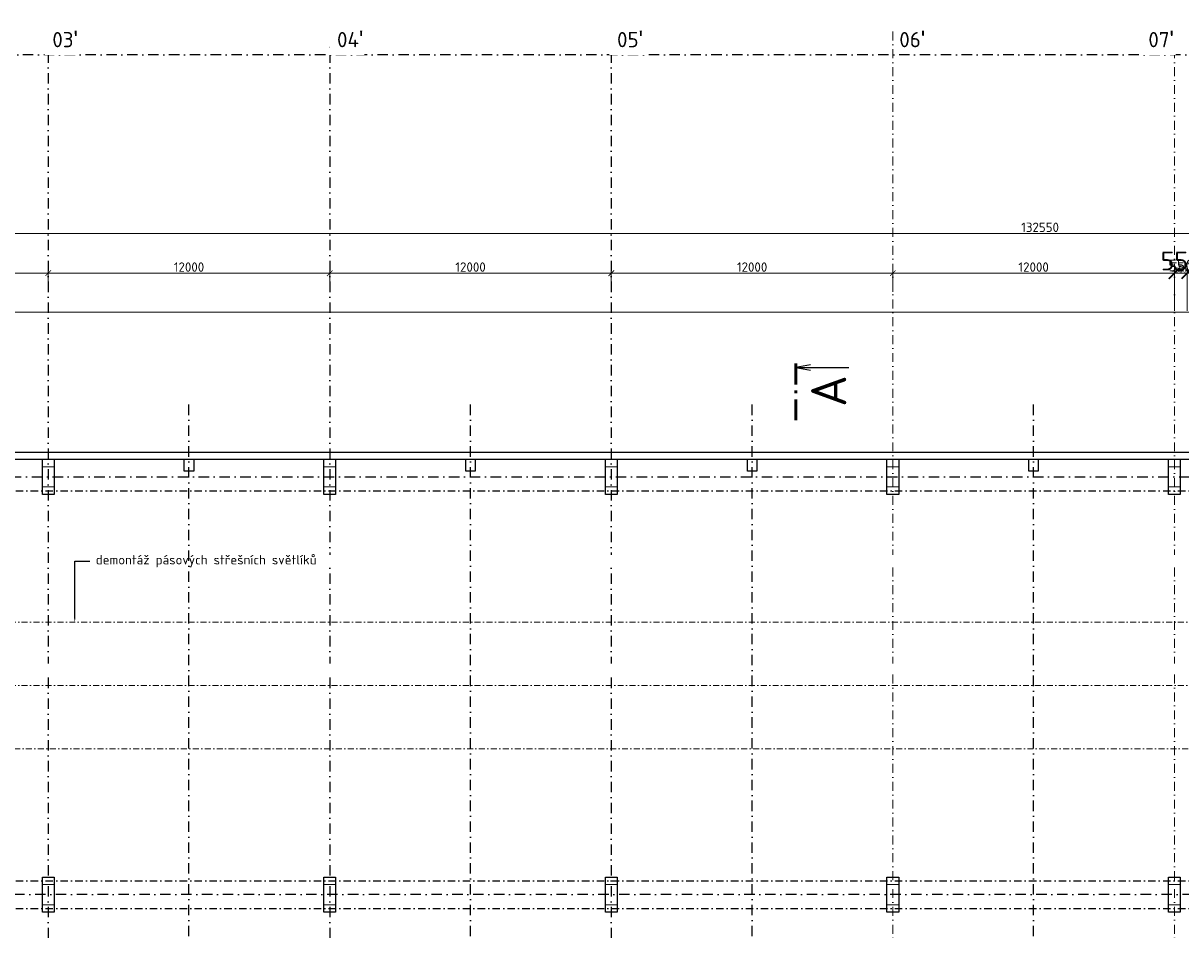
# Model space of a CAD drawing. Header units: millimetres. Extents: x -15830 to 4680139, y -28864 to 2281735.
# Tile 160 of 256: x 242860 to 292204, y 156161 to 194838. Entities that reach past the tile are written whole.
import ezdxf
from ezdxf import colors
from ezdxf.entities.mleader import LeaderData, LeaderLine
from ezdxf.enums import TextEntityAlignment as Align
from ezdxf.math import Vec2, Vec3

# ---------------------------------------------------------------- set-up
doc = ezdxf.new("R2010")
doc.units = ezdxf.units.MM
doc.linetypes.add('DASHDOT', pattern=[25.4, 12.7, -6.35, 0, -6.35])
doc.linetypes.add('ČERCHOVANÁ', pattern=[25.4, 12.7, -6.35, 0, -6.35])
for name, color, linetype in [('0 @ 1', 7, 'Continuous'), ('0 @ 10', 7, 'Continuous'), ('0 @ 100', 7, 'Continuous'), ('0 @ 200', 7, 'Continuous'), ('0 @ 250 (1)', 7, 'Continuous'), ('0 @ 250 (2)', 7, 'Continuous'), ('0 @ 400', 7, 'Continuous')]:
    doc.layers.add(name, color=color, linetype=linetype)
doc.styles.add('A99_kota', font='isocpeur.ttf', dxfattribs={"height": 2})
doc.styles.add('A99_popis', font='isocpeur.ttf')
doc.styles.add('ad_popis 100', font='isocpeur.ttf', dxfattribs={"height": 200})
doc.dimstyles.new('A99_kota_200 new', dxfattribs={"dimscale": 200, "dimtxt": 2, "dimasz": 1.2, "dimexe": 0.5, "dimexo": 1.5, "dimgap": 0.3, "dimtad": 1, "dimdec": 0, "dimzin": 3, "dimdsep": 46, "dimtxsty": 'A99_kota', "dimblk": 'ARCHTICK', "dimcen": 2.5, "dimazin": 2, "dimtfac": 0.75, "dimtdec": 0, "dimtmove": 2, "dimatfit": 0, "dimfxl": 0, "dimtolj": 1, "dimtzin": 0, "dimlwd": 5, "dimlwe": 5, "dimarcsym": 0})

# ---------------------------------------------------------------- blocks, each defined once
blk = doc.blocks.new('*U215')
at = {"color": 0, "linetype": 'ByBlock'}
blk.add_line((446.48, 0), (446.48, -11.25), dxfattribs=at)
at = {"color": 0, "linetype": 'ByBlock', "const_width": 0.63}
for points in [[(439.71, 0), (435.21, 0)], [(441.6, 0), (440.97, 0)], [(447.36, 0), (442.86, 0)]]:
    blk.add_lwpolyline(points, dxfattribs=at)
at = {"color": 0, "linetype": 'ByBlock'}
blk.add_lwpolyline([(447.03, -3.1), (446.48, 0), (445.93, -3.1)], dxfattribs=at)
at = {"color": 0, "linetype": 'ByBlock', "style": 'A99_popis'}
blk.add_attdef('OZNŘ_1K', (-9.63, -10.73), '', height=5, dxfattribs=at)
at = {"color": 0, "linetype": 'ByBlock', "style": 'A99_popis', "flags": 12}
blk.add_attdef('OZNŘ_2K', text='', height=5, dxfattribs=at).set_placement((444.84, -10.73), align=Align.RIGHT)
blk = doc.blocks.new('_ArchTick')
at = {"color": 0, "linetype": 'ByBlock', "const_width": 0.15}
blk.add_lwpolyline([(-0.5, -0.5), (0.5, 0.5)], dxfattribs=at)
blk = doc.blocks.new('*D398')
at = {"color": 0, "lineweight": 5, "transparency": 16777216}
for p, q in [((231929, 183373), (231929, 184273)), ((231929, 184173), (243929, 184173)), ((243929, 183373), (243929, 184273))]:
    blk.add_line(p, q, dxfattribs=at)
at = {"layer": 'Defpoints', "color": 0, "transparency": 16777216}
for p in [(243929, 184173), (231929, 178307), (243929, 178307)]:
    blk.add_point(p, dxfattribs=at)
at = {"color": 0, "lineweight": 5, "transparency": 16777216, "xscale": 240, "yscale": 240, "zscale": 240, "rotation": 180}
blk.add_blockref('_ArchTick', (231929, 184173), dxfattribs=at)
at = {"color": 0, "lineweight": 5, "transparency": 16777216, "xscale": 240, "yscale": 240, "zscale": 240}
blk.add_blockref('_ArchTick', (243929, 184173), dxfattribs=at)
at = {"color": 0, "transparency": 16777216, "insert": (237929, 184433), "char_height": 400, "attachment_point": 5, "style": 'A99_kota'}
blk.add_mtext('\\A1;12000', dxfattribs=at)
blk = doc.blocks.new('*D399')
at = {"color": 0, "lineweight": 5, "transparency": 16777216}
for p, q in [((243929, 183373), (243929, 184273)), ((243929, 184173), (255929, 184173)), ((255929, 183373), (255929, 184273))]:
    blk.add_line(p, q, dxfattribs=at)
at = {"layer": 'Defpoints', "color": 0, "transparency": 16777216}
for p in [(255929, 184173), (243929, 178307), (255929, 178307)]:
    blk.add_point(p, dxfattribs=at)
at = {"color": 0, "lineweight": 5, "transparency": 16777216, "xscale": 240, "yscale": 240, "zscale": 240, "rotation": 180}
blk.add_blockref('_ArchTick', (243929, 184173), dxfattribs=at)
at = {"color": 0, "lineweight": 5, "transparency": 16777216, "xscale": 240, "yscale": 240, "zscale": 240}
blk.add_blockref('_ArchTick', (255929, 184173), dxfattribs=at)
at = {"color": 0, "transparency": 16777216, "insert": (249929, 184433), "char_height": 400, "attachment_point": 5, "style": 'A99_kota'}
blk.add_mtext('\\A1;12000', dxfattribs=at)
blk = doc.blocks.new('*D400')
at = {"color": 0, "lineweight": 5, "transparency": 16777216}
for p, q in [((255929, 183373), (255929, 184273)), ((255929, 184173), (267929, 184173)), ((267929, 183373), (267929, 184273))]:
    blk.add_line(p, q, dxfattribs=at)
at = {"layer": 'Defpoints', "color": 0, "transparency": 16777216}
for p in [(267929, 184173), (255929, 178307), (267929, 178307)]:
    blk.add_point(p, dxfattribs=at)
at = {"color": 0, "lineweight": 5, "transparency": 16777216, "xscale": 240, "yscale": 240, "zscale": 240, "rotation": 180}
blk.add_blockref('_ArchTick', (255929, 184173), dxfattribs=at)
at = {"color": 0, "lineweight": 5, "transparency": 16777216, "xscale": 240, "yscale": 240, "zscale": 240}
blk.add_blockref('_ArchTick', (267929, 184173), dxfattribs=at)
at = {"color": 0, "transparency": 16777216, "insert": (261929, 184433), "char_height": 400, "attachment_point": 5, "style": 'A99_kota'}
blk.add_mtext('\\A1;12000', dxfattribs=at)
blk = doc.blocks.new('*D401')
at = {"color": 0, "lineweight": 5, "transparency": 16777216}
for p, q in [((267929, 183373), (267929, 184273)), ((267929, 184173), (279929, 184173)), ((279929, 183373), (279929, 184273))]:
    blk.add_line(p, q, dxfattribs=at)
at = {"layer": 'Defpoints', "color": 0, "transparency": 16777216}
for p in [(279929, 184173), (267929, 178307), (279929, 178307)]:
    blk.add_point(p, dxfattribs=at)
at = {"color": 0, "lineweight": 5, "transparency": 16777216, "xscale": 240, "yscale": 240, "zscale": 240, "rotation": 180}
blk.add_blockref('_ArchTick', (267929, 184173), dxfattribs=at)
at = {"color": 0, "lineweight": 5, "transparency": 16777216, "xscale": 240, "yscale": 240, "zscale": 240}
blk.add_blockref('_ArchTick', (279929, 184173), dxfattribs=at)
at = {"color": 0, "transparency": 16777216, "insert": (273929, 184433), "char_height": 400, "attachment_point": 5, "style": 'A99_kota'}
blk.add_mtext('\\A1;12000', dxfattribs=at)
blk = doc.blocks.new('*D402')
at = {"color": 0, "lineweight": 5, "transparency": 16777216}
for p, q in [((279929, 183373), (279929, 184273)), ((279929, 184173), (291929, 184173)), ((291929, 183373), (291929, 184273))]:
    blk.add_line(p, q, dxfattribs=at)
at = {"layer": 'Defpoints', "color": 0, "transparency": 16777216}
for p in [(291929, 184173), (279929, 178307), (291929, 178307)]:
    blk.add_point(p, dxfattribs=at)
at = {"color": 0, "lineweight": 5, "transparency": 16777216, "xscale": 240, "yscale": 240, "zscale": 240, "rotation": 180}
blk.add_blockref('_ArchTick', (279929, 184173), dxfattribs=at)
at = {"color": 0, "lineweight": 5, "transparency": 16777216, "xscale": 240, "yscale": 240, "zscale": 240}
blk.add_blockref('_ArchTick', (291929, 184173), dxfattribs=at)
at = {"color": 0, "transparency": 16777216, "insert": (285929, 184433), "char_height": 400, "attachment_point": 5, "style": 'A99_kota'}
blk.add_mtext('\\A1;12000', dxfattribs=at)
blk = doc.blocks.new('*D403')
at = {"color": 0, "lineweight": 5, "transparency": 16777216}
for p, q in [((291929, 183773), (291929, 184223)), ((291929, 184173), (292479, 184173)), ((292479, 183773), (292479, 184223))]:
    blk.add_line(p, q, dxfattribs=at)
at = {"layer": 'Defpoints', "color": 0, "transparency": 16777216}
for p in [(292479, 184173), (291929, 178307), (292479, 178307)]:
    blk.add_point(p, dxfattribs=at)
at = {"color": 0, "lineweight": 5, "transparency": 16777216, "xscale": 120, "yscale": 120, "zscale": 120, "rotation": 180}
blk.add_blockref('_ArchTick', (291929, 184173), dxfattribs=at)
at = {"color": 0, "lineweight": 5, "transparency": 16777216, "xscale": 120, "yscale": 120, "zscale": 120}
blk.add_blockref('_ArchTick', (292479, 184173), dxfattribs=at)
at = {"color": 0, "transparency": 16777216, "insert": (292204, 184303), "char_height": 200, "attachment_point": 5, "style": 'A99_kota'}
blk.add_mtext('\\A1;550', dxfattribs=at)
blk = doc.blocks.new('*D657')
at = {"color": 0, "lineweight": 5, "transparency": 16777216}
for p, q in [((291929, 184173), (291689, 184173)), ((291929, 183373), (291929, 184273)), ((291929, 184173), (292479, 184173)), ((292479, 183373), (292479, 184273)), ((292479, 184173), (292719, 184173))]:
    blk.add_line(p, q, dxfattribs=at)
at = {"layer": 'Defpoints', "color": 0, "transparency": 16777216}
for p in [(292479, 184173), (291929, 178307), (292479, 178307)]:
    blk.add_point(p, dxfattribs=at)
at = {"color": 0, "lineweight": 5, "transparency": 16777216, "xscale": 240, "yscale": 240, "zscale": 240}
blk.add_blockref('_ArchTick', (291929, 184173), dxfattribs=at)
at = {"color": 0, "lineweight": 5, "transparency": 16777216, "xscale": 240, "yscale": 240, "zscale": 240, "rotation": 180}
blk.add_blockref('_ArchTick', (292479, 184173), dxfattribs=at)
at = {"color": 0, "transparency": 16777216, "insert": (292204, 184433), "char_height": 400, "attachment_point": 5, "style": 'A99_kota'}
blk.add_mtext('\\A1;550', dxfattribs=at)
blk = doc.blocks.new('*D658')
at = {"color": 0, "lineweight": 5, "transparency": 16777216}
for p, q in [((291929, 184169), (291929, 184173)), ((291929, 184173), (292479, 184173)), ((292479, 184169), (292479, 184173))]:
    blk.add_line(p, q, dxfattribs=at)
at = {"layer": 'Defpoints', "color": 0, "transparency": 16777216}
for p in [(292479, 184173), (291929, 178307), (292479, 178307)]:
    blk.add_point(p, dxfattribs=at)
at = {"color": 0, "lineweight": 5, "transparency": 16777216, "xscale": 1.2, "yscale": 1.2, "zscale": 1.2, "rotation": 180}
blk.add_blockref('_ArchTick', (291929, 184173), dxfattribs=at)
at = {"color": 0, "lineweight": 5, "transparency": 16777216, "xscale": 1.2, "yscale": 1.2, "zscale": 1.2}
blk.add_blockref('_ArchTick', (292479, 184173), dxfattribs=at)
at = {"color": 0, "transparency": 16777216, "insert": (292204, 184174), "char_height": 2, "attachment_point": 5, "style": 'A99_kota'}
blk.add_mtext('\\A1;550', dxfattribs=at)
blk = doc.blocks.new('*D659')
at = {"color": 0, "lineweight": 5, "transparency": 16777216}
for p, q in [((291929, 184173), (291449, 184173)), ((291929, 182573), (291929, 184373)), ((291929, 184173), (292479, 184173)), ((292479, 182573), (292479, 184373)), ((292479, 184173), (292959, 184173))]:
    blk.add_line(p, q, dxfattribs=at)
at = {"layer": 'Defpoints', "color": 0, "transparency": 16777216}
for p in [(292479, 184173), (291929, 178307), (292479, 178307)]:
    blk.add_point(p, dxfattribs=at)
at = {"color": 0, "lineweight": 5, "transparency": 16777216, "xscale": 480, "yscale": 480, "zscale": 480}
blk.add_blockref('_ArchTick', (291929, 184173), dxfattribs=at)
at = {"color": 0, "lineweight": 5, "transparency": 16777216, "xscale": 480, "yscale": 480, "zscale": 480, "rotation": 180}
blk.add_blockref('_ArchTick', (292479, 184173), dxfattribs=at)
at = {"color": 0, "transparency": 16777216, "insert": (292204, 184693), "char_height": 800, "attachment_point": 5, "style": 'A99_kota'}
blk.add_mtext('\\A1;550', dxfattribs=at)
blk = doc.blocks.new('*D660')
at = {"color": 0, "lineweight": 5, "transparency": 16777216}
for p, q in [((291929, 184133), (291929, 184178)), ((291929, 184173), (292479, 184173)), ((292479, 184133), (292479, 184178))]:
    blk.add_line(p, q, dxfattribs=at)
at = {"layer": 'Defpoints', "color": 0, "transparency": 16777216}
for p in [(292479, 184173), (291929, 178307), (292479, 178307)]:
    blk.add_point(p, dxfattribs=at)
at = {"color": 0, "lineweight": 5, "transparency": 16777216, "xscale": 12, "yscale": 12, "zscale": 12, "rotation": 180}
blk.add_blockref('_ArchTick', (291929, 184173), dxfattribs=at)
at = {"color": 0, "lineweight": 5, "transparency": 16777216, "xscale": 12, "yscale": 12, "zscale": 12}
blk.add_blockref('_ArchTick', (292479, 184173), dxfattribs=at)
at = {"color": 0, "transparency": 16777216, "insert": (292204, 184186), "char_height": 20, "attachment_point": 5, "style": 'A99_kota'}
blk.add_mtext('\\A1;550', dxfattribs=at)
blk = doc.blocks.new('*D661')
at = {"color": 0, "lineweight": 5, "transparency": 16777216}
for p, q in [((291929, 184173), (291629, 184173)), ((291929, 183173), (291929, 184298)), ((291929, 184173), (292479, 184173)), ((292479, 183173), (292479, 184298)), ((292479, 184173), (292779, 184173))]:
    blk.add_line(p, q, dxfattribs=at)
at = {"layer": 'Defpoints', "color": 0, "transparency": 16777216}
for p in [(292479, 184173), (291929, 178307), (292479, 178307)]:
    blk.add_point(p, dxfattribs=at)
at = {"color": 0, "lineweight": 5, "transparency": 16777216, "xscale": 300, "yscale": 300, "zscale": 300}
blk.add_blockref('_ArchTick', (291929, 184173), dxfattribs=at)
at = {"color": 0, "lineweight": 5, "transparency": 16777216, "xscale": 300, "yscale": 300, "zscale": 300, "rotation": 180}
blk.add_blockref('_ArchTick', (292479, 184173), dxfattribs=at)
at = {"color": 0, "transparency": 16777216, "insert": (292204, 184498), "char_height": 500, "attachment_point": 5, "style": 'A99_kota'}
blk.add_mtext('\\A1;550', dxfattribs=at)
blk = doc.blocks.new('*D662')
at = {"color": 0, "lineweight": 5, "transparency": 16777216}
for p, q in [((291929, 184173), (291629, 184173)), ((291929, 183173), (291929, 184298)), ((291929, 184173), (292479, 184173)), ((292479, 183173), (292479, 184298)), ((292479, 184173), (292779, 184173))]:
    blk.add_line(p, q, dxfattribs=at)
at = {"layer": 'Defpoints', "color": 0, "transparency": 16777216}
for p in [(292479, 184173), (291929, 178307), (292479, 178307)]:
    blk.add_point(p, dxfattribs=at)
at = {"color": 0, "lineweight": 5, "transparency": 16777216, "xscale": 300, "yscale": 300, "zscale": 300}
blk.add_blockref('_ArchTick', (291929, 184173), dxfattribs=at)
at = {"color": 0, "lineweight": 5, "transparency": 16777216, "xscale": 300, "yscale": 300, "zscale": 300, "rotation": 180}
blk.add_blockref('_ArchTick', (292479, 184173), dxfattribs=at)
at = {"color": 0, "transparency": 16777216, "insert": (292204, 184498), "char_height": 500, "attachment_point": 5, "style": 'A99_kota'}
blk.add_mtext('\\A1;550', dxfattribs=at)
blk = doc.blocks.new('*D416')
at = {"color": 0, "lineweight": 5, "transparency": 16777216}
for p, q in [((219929, 185069), (219929, 185969)), ((219929, 185869), (352479, 185869)), ((352479, 185069), (352479, 185969))]:
    blk.add_line(p, q, dxfattribs=at)
at = {"layer": 'Defpoints', "color": 0, "transparency": 16777216}
for p in [(352479, 185869), (219929, 178307), (352479, 178307)]:
    blk.add_point(p, dxfattribs=at)
at = {"color": 0, "lineweight": 5, "transparency": 16777216, "xscale": 240, "yscale": 240, "zscale": 240, "rotation": 180}
blk.add_blockref('_ArchTick', (219929, 185869), dxfattribs=at)
at = {"color": 0, "lineweight": 5, "transparency": 16777216, "xscale": 240, "yscale": 240, "zscale": 240}
blk.add_blockref('_ArchTick', (352479, 185869), dxfattribs=at)
at = {"color": 0, "transparency": 16777216, "insert": (286204, 186129), "char_height": 400, "attachment_point": 5, "style": 'A99_kota'}
blk.add_mtext('\\A1;132550', dxfattribs=at)
blk = doc.blocks.new('*D378')
at = {"color": 0, "lineweight": 5, "transparency": 16777216}
for p, q in [((219379, 181716), (219379, 182616)), ((393959, 181716), (393959, 182616)), ((219379, 182516), (393959, 182516))]:
    blk.add_line(p, q, dxfattribs=at)
at = {"layer": 'Defpoints', "color": 0, "transparency": 16777216}
for p in [(393959, 182516), (219379, 176533), (393959, 175663)]:
    blk.add_point(p, dxfattribs=at)
at = {"color": 0, "lineweight": 5, "transparency": 16777216, "xscale": 240, "yscale": 240, "zscale": 240, "rotation": 180}
blk.add_blockref('_ArchTick', (219379, 182516), dxfattribs=at)
at = {"color": 0, "lineweight": 5, "transparency": 16777216, "xscale": 240, "yscale": 240, "zscale": 240}
blk.add_blockref('_ArchTick', (393959, 182516), dxfattribs=at)
at = {"color": 0, "transparency": 16777216, "insert": (306669, 182776), "char_height": 400, "attachment_point": 5, "style": 'A99_kota'}
blk.add_mtext('\\A1;174580', dxfattribs=at)
blk = doc.blocks.new('*U741')
at = {"layer": '0 @ 1'}
dim = blk.add_linear_dim(base=(292479, 184172.9), p1=(291929, 178306.9), p2=(292479, 178306.9), dimstyle='A99_kota_200 new', override={"dimscale": 1, "dimtix": 1, "dimtofl": 1, "dimtmove": 1, "dimatfit": 1}, dxfattribs=at)
dim.commit()
dim.dimension.update_dxf_attribs({"geometry": '*D658', "text_midpoint": (292204, 184174.2)})
at = {"layer": '0 @ 10'}
dim = blk.add_linear_dim(base=(292479, 184172.9), p1=(291929, 178306.9), p2=(292479, 178306.9), dimstyle='A99_kota_200 new', override={"dimscale": 10, "dimtix": 1, "dimtofl": 1, "dimtmove": 1, "dimatfit": 1}, dxfattribs=at)
dim.commit()
dim.dimension.update_dxf_attribs({"geometry": '*D660', "text_midpoint": (292204, 184185.9)})
at = {"layer": '0 @ 100'}
dim = blk.add_linear_dim(base=(292479, 184172.9), p1=(291929, 178306.9), p2=(292479, 178306.9), dimstyle='A99_kota_200 new', override={"dimscale": 100, "dimtix": 1, "dimtofl": 1, "dimtmove": 1, "dimatfit": 1}, dxfattribs=at)
dim.commit()
dim.dimension.update_dxf_attribs({"geometry": '*D403', "text_midpoint": (292204, 184302.9)})
at = {"layer": '0 @ 200'}
dim = blk.add_linear_dim(base=(292479, 184172.9), p1=(291929, 178306.9), p2=(292479, 178306.9), dimstyle='A99_kota_200 new', override={"dimscale": 200, "dimtix": 1, "dimtofl": 1, "dimtmove": 1, "dimatfit": 1}, dxfattribs=at)
dim.commit()
dim.dimension.update_dxf_attribs({"geometry": '*D657', "text_midpoint": (292204, 184432.9)})
at = {"layer": '0 @ 250 (1)'}
dim = blk.add_linear_dim(base=(292479, 184172.9), p1=(291929, 178306.9), p2=(292479, 178306.9), dimstyle='A99_kota_200 new', override={"dimscale": 250, "dimtix": 1, "dimtofl": 1, "dimtmove": 1, "dimatfit": 1}, dxfattribs=at)
dim.commit()
dim.dimension.update_dxf_attribs({"geometry": '*D661', "text_midpoint": (292204, 184497.9)})
at = {"layer": '0 @ 250 (2)'}
dim = blk.add_linear_dim(base=(292479, 184172.9), p1=(291929, 178306.9), p2=(292479, 178306.9), dimstyle='A99_kota_200 new', override={"dimscale": 250, "dimtix": 1, "dimtofl": 1, "dimtmove": 1, "dimatfit": 1}, dxfattribs=at)
dim.commit()
dim.dimension.update_dxf_attribs({"geometry": '*D662', "text_midpoint": (292204, 184497.9)})
at = {"layer": '0 @ 400'}
dim = blk.add_linear_dim(base=(292479, 184172.9), p1=(291929, 178306.9), p2=(292479, 178306.9), dimstyle='A99_kota_200 new', override={"dimscale": 400, "dimtix": 1, "dimtofl": 1, "dimtmove": 1, "dimatfit": 1}, dxfattribs=at)
dim.commit()
dim.dimension.update_dxf_attribs({"geometry": '*D659', "text_midpoint": (292204, 184692.9)})

msp = doc.modelspace()

# ---------------------------------------------------------------- linework, layer by layer
at = {"linetype": 'DASHDOT', "ltscale": 35}
for p, q in [((243928.95, 194483.252), (243928.95, 89198.252)), ((255928.95, 194483.252), (255928.95, 89198.252)), ((267928.95, 194483.252), (267928.95, 89198.252)), ((210328.95, 175483.252), (352728.95, 175483.252)), ((364728.95, 157663.252), (210328.95, 157663.252))]:
    msp.add_line(p, q, dxfattribs=at)
at = {"linetype": 'DASHDOT', "lineweight": 5, "ltscale": 30}
for p, q in [((279928.95, 194483.252), (279928.95, 89198.252)), ((291928.95, 194483.252), (291928.95, 89198.252))]:
    msp.add_line(p, q, dxfattribs=at)
for p, q in [((225728.95, 176533.252), (375578.95, 176533.252)), ((226128.95, 176233.252), (352228.95, 176233.252))]:
    msp.add_line(p, q)
at = {"linetype": 'ČERCHOVANÁ', "ltscale": 25}
for p, q in [((219678.95, 174893.252), (352728.95, 174893.252)), ((219678.95, 158253.252), (352728.95, 158253.252)), ((219678.95, 157073.252), (364728.95, 157073.252))]:
    msp.add_line(p, q, dxfattribs=at)
at = {"color": 30, "linetype": 'ČERCHOVANÁ', "lineweight": 9, "ltscale": 20}
for p, q in [((226028.95, 169288.592), (346378.95, 169288.592)), ((226028.95, 166583.422), (346378.95, 166583.422))]:
    msp.add_line(p, q, dxfattribs=at)
at = {"linetype": 'DASHDOT', "ltscale": 35}
msp.add_lwpolyline([(366878.95, 193483.252), (218303.95, 193483.252)], dxfattribs=at)
at = {"linetype": 'Continuous', "ltscale": 2}
for points in [[(244178.95, 174733.252), (243678.95, 174733.252), (243678.95, 176233.252), (244178.95, 176233.252)], [(244178.95, 174733.252), (243678.95, 174733.252), (243678.95, 176233.252), (244178.95, 176233.252)], [(256178.95, 174733.252), (255678.95, 174733.252), (255678.95, 176233.252), (256178.95, 176233.252)], [(256178.95, 174733.252), (255678.95, 174733.252), (255678.95, 176233.252), (256178.95, 176233.252)], [(268178.95, 174733.252), (267678.95, 174733.252), (267678.95, 176233.252), (268178.95, 176233.252)], [(268178.95, 174733.252), (267678.95, 174733.252), (267678.95, 176233.252), (268178.95, 176233.252)], [(280178.95, 174733.252), (279678.95, 174733.252), (279678.95, 176233.252), (280178.95, 176233.252)], [(280178.95, 174733.252), (279678.95, 174733.252), (279678.95, 176233.252), (280178.95, 176233.252)], [(292178.95, 174733.252), (291678.95, 174733.252), (291678.95, 176233.252), (292178.95, 176233.252)], [(292178.95, 174733.252), (291678.95, 174733.252), (291678.95, 176233.252), (292178.95, 176233.252)], [(244178.95, 156913.252), (243678.95, 156913.252), (243678.95, 158413.252), (244178.95, 158413.252)], [(244178.95, 156913.252), (243678.95, 156913.252), (243678.95, 158413.252), (244178.95, 158413.252)], [(256178.95, 156913.252), (255678.95, 156913.252), (255678.95, 158413.252), (256178.95, 158413.252)], [(256178.95, 156913.252), (255678.95, 156913.252), (255678.95, 158413.252), (256178.95, 158413.252)], [(268178.95, 156913.252), (267678.95, 156913.252), (267678.95, 158413.252), (268178.95, 158413.252)], [(268178.95, 156913.252), (267678.95, 156913.252), (267678.95, 158413.252), (268178.95, 158413.252)], [(280178.95, 156913.252), (279678.95, 156913.252), (279678.95, 158413.252), (280178.95, 158413.252)], [(280178.95, 156913.252), (279678.95, 156913.252), (279678.95, 158413.252), (280178.95, 158413.252)], [(292178.95, 156913.252), (291678.95, 156913.252), (291678.95, 158413.252), (292178.95, 158413.252)], [(292178.95, 156913.252), (291678.95, 156913.252), (291678.95, 158413.252), (292178.95, 158413.252)]]:
    msp.add_lwpolyline(points, close=True, dxfattribs=at)
at = {"linetype": 'Continuous', "lineweight": 20, "ltscale": 2}
for points in [[(243678.95, 176233.252), (244178.95, 176233.252), (244178.95, 175913.252), (243678.95, 175913.252)], [(255678.95, 176233.252), (256178.95, 176233.252), (256178.95, 175913.252), (255678.95, 175913.252)], [(267678.95, 176233.252), (268178.95, 176233.252), (268178.95, 175913.252), (267678.95, 175913.252)], [(279678.95, 176233.252), (280178.95, 176233.252), (280178.95, 175913.252), (279678.95, 175913.252)], [(291678.95, 176233.252), (292178.95, 176233.252), (292178.95, 175913.252), (291678.95, 175913.252)], [(243678.95, 175053.252), (244178.95, 175053.252), (244178.95, 174733.252), (243678.95, 174733.252)], [(255678.95, 175053.252), (256178.95, 175053.252), (256178.95, 174733.252), (255678.95, 174733.252)], [(267678.95, 175053.252), (268178.95, 175053.252), (268178.95, 174733.252), (267678.95, 174733.252)], [(279678.95, 175053.252), (280178.95, 175053.252), (280178.95, 174733.252), (279678.95, 174733.252)], [(291678.95, 175053.252), (292178.95, 175053.252), (292178.95, 174733.252), (291678.95, 174733.252)], [(243678.95, 158413.252), (244178.95, 158413.252), (244178.95, 158093.252), (243678.95, 158093.252)], [(255678.95, 158413.252), (256178.95, 158413.252), (256178.95, 158093.252), (255678.95, 158093.252)], [(267678.95, 158413.252), (268178.95, 158413.252), (268178.95, 158093.252), (267678.95, 158093.252)], [(279678.95, 158413.252), (280178.95, 158413.252), (280178.95, 158093.252), (279678.95, 158093.252)], [(291678.95, 158413.252), (292178.95, 158413.252), (292178.95, 158093.252), (291678.95, 158093.252)], [(243678.95, 157233.252), (244178.95, 157233.252), (244178.95, 156913.252), (243678.95, 156913.252)], [(255678.95, 157233.252), (256178.95, 157233.252), (256178.95, 156913.252), (255678.95, 156913.252)], [(267678.95, 157233.252), (268178.95, 157233.252), (268178.95, 156913.252), (267678.95, 156913.252)], [(279678.95, 157233.252), (280178.95, 157233.252), (280178.95, 156913.252), (279678.95, 156913.252)], [(291678.95, 157233.252), (292178.95, 157233.252), (292178.95, 156913.252), (291678.95, 156913.252)]]:
    msp.add_lwpolyline(points, close=True, dxfattribs=at)
at = {"ltscale": 2}
for points in [[(250128.95, 175733.252), (249728.95, 175733.252), (249728.95, 176233.252), (250128.95, 176233.252)], [(262128.95, 175733.252), (261728.95, 175733.252), (261728.95, 176233.252), (262128.95, 176233.252)], [(274128.95, 175733.252), (273728.95, 175733.252), (273728.95, 176233.252), (274128.95, 176233.252)], [(286128.95, 175733.252), (285728.95, 175733.252), (285728.95, 176233.252), (286128.95, 176233.252)]]:
    msp.add_lwpolyline(points, close=True, dxfattribs=at)
at = {"color": 30, "linetype": 'ČERCHOVANÁ', "lineweight": 9, "ltscale": 20}
msp.add_lwpolyline([(346378.95, 163877.912), (226028.95, 163877.912)], dxfattribs=at)

# ---------------------------------------------------------------- block references
msp.add_blockref('*U741', (0, 0))
ref = msp.add_blockref('*U215', (275796.479, 90850.752), dxfattribs=dict(xscale=200, yscale=200, zscale=200, rotation=90))
ref.add_attrib('OZNŘ_2K', 'A', dxfattribs={"color": 0, "linetype": 'ByBlock', "height": 1500, "rotation": 90, "style": 'A99_popis', "flags": 12}).set_placement((277941.627, 179819.751), align=Align.RIGHT)

# ---------------------------------------------------------------- texts
at = {"color": 1, "lineweight": 0, "insert": (280203.95, 194513.252), "char_height": 650, "attachment_point": 1, "style": 'ad_popis 100'}
msp.add_mtext_dynamic_manual_height_columns("06{\\fArial|b0|i0|c238|p34;\\H1.08333x;'}", width=832.5, gutter_width=1000, heights=[0], dxfattribs=at)

# ---------------------------------------------------------------- dimensions: what is measured, and where the dimension line sits
at = {"layer": '0 @ 200'}
for base, p1, p2, picture, middle in [((352478.95, 185868.503), (219928.95, 178306.898), (352478.95, 178306.898), '*D416', (286203.95, 186128.503)), ((243928.95, 184172.873), (231928.95, 178306.898), (243928.95, 178306.898), '*D398', (237928.95, 184432.873)), ((255928.95, 184172.873), (243928.95, 178306.898), (255928.95, 178306.898), '*D399', (249928.95, 184432.873)), ((267928.95, 184172.873), (255928.95, 178306.898), (267928.95, 178306.898), '*D400', (261928.95, 184432.873)), ((279928.95, 184172.873), (267928.95, 178306.898), (279928.95, 178306.898), '*D401', (273928.95, 184432.873)), ((291928.95, 184172.873), (279928.95, 178306.898), (291928.95, 178306.898), '*D402', (285928.95, 184432.873)), ((393958.95, 182515.581), (219378.95, 176533.252), (393958.95, 175663.252), '*D378', (306668.95, 182775.581))]:
    dim = msp.add_linear_dim(base=base, p1=p1, p2=p2, dimstyle='A99_kota_200 new', override={"dimscale": 200, "dimtix": 1, "dimtofl": 1, "dimtmove": 1, "dimatfit": 1}, dxfattribs=at)
    dim.commit()
    dim.dimension.update_dxf_attribs({"geometry": picture, "text_midpoint": middle})

# ---------------------------------------------------------------- next in the draw order: texts
at = {"color": 1, "lineweight": 0, "char_height": 650, "attachment_point": 1, "style": 'ad_popis 100', "bg_fill": 2}
for s, insert in [("03{\\fArial|b0|i0|c238|p34;\\H1.08333x;'}", (244103.95, 194513.252)), ("04{\\fArial|b0|i0|c238|p34;\\H1.08333x;'}", (256238.95, 194513.252)), ("05{\\fArial|b0|i0|c238|p34;\\H1.08333x;'}", (268174.1, 194513.252)), ("07{\\fArial|b0|i0|c238|p34;\\H1.08333x;'}", (290818.95, 194513.252))]:
    msp.add_mtext_dynamic_manual_height_columns(s, width=832.5, gutter_width=1000, heights=[0], dxfattribs=dict(at, insert=insert))

# ---------------------------------------------------------------- next in the draw order: leaders
at = {"layer": '0 @ 200', "lineweight": 9}
ml = msp.add_multileader_mtext('Standard', dxfattribs=at)
ml.set_content('\\A1;{\\C256;demontáž pásových střešních světlíků}', color=1, style='A99_popis')
ml.set_leader_properties(color=256, linetype='ByLayer', lineweight=-1)
ml.build(insert=Vec2(0, 0))
ml.multileader.update_dxf_attribs({"dogleg_length": 3.225, "arrow_head_size": 200, "scale": 200})
ctx = ml.context
ctx.base_point, ctx.scale, ctx.char_height, ctx.arrow_head_size, ctx.landing_gap_size, ctx.plane_origin = Vec3(245703.95, 171888.252), 200, 400, 200, 250, Vec3(251673.95, 167392.228)
notes = []
notes.append((ctx, [(0, (1, 1, 0), (245058.95, 171888.252), (1, 0), 645, [(0, [(245058.95, 169288.592)], 0, [])])]))
ctx.mtext.insert, ctx.mtext.width, ctx.mtext.flow_direction = Vec3(245953.95, 172148.252), 9848.31665, 5
ctx.mtext.has_bg_fill, ctx.mtext.bg_color, ctx.mtext.bg_scale_factor, ctx.mtext.bg_transparency, ctx.mtext.use_window_bg_color = 1, -1073741824, 1, 0, 1
ml = msp.add_multileader_mtext('Standard', dxfattribs=at)
ml.set_content('\\A1;{\\C256;výměna sekčních vrat}', color=1, style='A99_popis')
ml.set_leader_properties(color=256, linetype='ByLayer', lineweight=-1)
ml.build(insert=Vec2(0, 0))
ml.multileader.update_dxf_attribs({"dogleg_length": 1, "arrow_head_size": 200, "scale": 200})
ctx = ml.context
ctx.base_point, ctx.scale, ctx.char_height, ctx.arrow_head_size, ctx.landing_gap_size, ctx.plane_origin = Vec3(223348.95, 167250.752), 200, 400, 200, 250, Vec3(223663.95, 158214.961)
notes.append((ctx, [(0, (1, 1, 0), (222703.95, 167250.752), (1, 0), 645, [(0, [(219718.95, 167250.752)], 0, [])])]))
ctx.mtext.insert, ctx.mtext.width, ctx.mtext.defined_height, ctx.mtext.flow_direction = Vec3(223598.95, 167510.752), 7057.5, 1693.333, 5
ctx.mtext.has_bg_fill, ctx.mtext.bg_color, ctx.mtext.bg_scale_factor, ctx.mtext.bg_transparency, ctx.mtext.use_window_bg_color = 1, -1073741824, 1, 0, 1
for ctx, leaders in notes:
    for number, flags, end, landing, length, lines in leaders:
        leader = LeaderData()
        leader.index, (leader.has_last_leader_line, leader.has_dogleg_vector, leader.attachment_direction) = number, flags
        leader.last_leader_point, leader.dogleg_vector, leader.dogleg_length = Vec3(end), Vec3(landing), length
        for number, points, colour, breaks in lines:
            line = LeaderLine()
            line.index, line.vertices, line.color, line.breaks = number, Vec3.list(points), colors.encode_raw_color(colour), breaks
            leader.lines.append(line)
        ctx.leaders.append(leader)

# ---------------------------------------------------------------- next in the draw order: linework, layer by layer
at = {"linetype": 'DASHDOT', "ltscale": 35}
for points in [[(249928.95, 116773.252), (249928.95, 178660.752)], [(261928.95, 116773.252), (261928.95, 178660.752)], [(273928.95, 116773.252), (273928.95, 178660.752)], [(285928.95, 116773.252), (285928.95, 178660.752)]]:
    msp.add_lwpolyline(points, dxfattribs=at)

doc.saveas('drawing.dxf')
